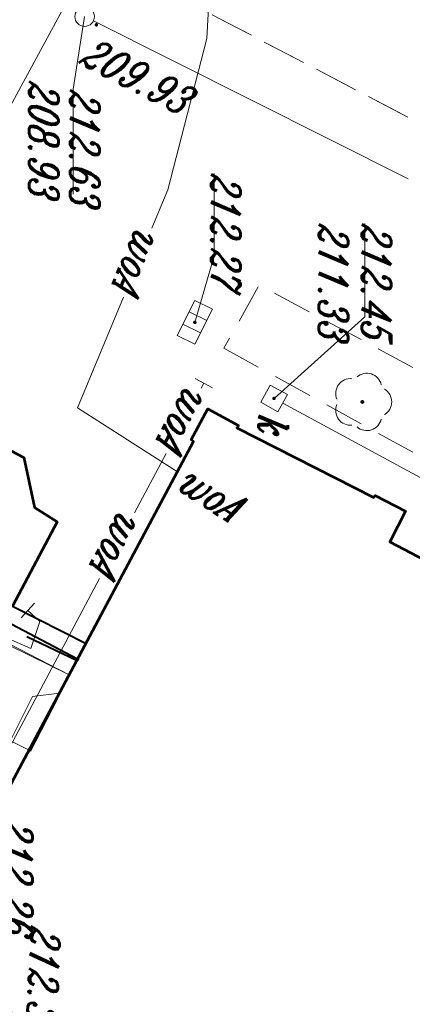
# Model space of a CAD drawing. Header units: millimetres. Extents: x -9598 to -9388, y -264557 to -264347.
# Tile 42 of 44: x -9430 to -9420, y -264402 to -264377. Entities that reach past the tile are written whole.
import ezdxf
from ezdxf.enums import TextEntityAlignment as Align

# ---------------------------------------------------------------- set-up
doc = ezdxf.new("R2010")
doc.units = ezdxf.units.MM
for name, pattern in [('Rakowicka 531_1 wstępna wersja$0$KTCR02-500', [1.5, 1, -0.5]), ('Rakowicka 531_1 wstępna wersja$0$PRZER2-1', [1.5, 1, -0.5]), ('Rakowicka 531_1 wstępna wersja$0$PTTU04-500', [1.5, 1, -0.5])]:
    doc.linetypes.add(name, pattern=pattern)
doc.layers.add('-- RAMKA', color=11, linetype='Continuous')
for name, color, linetype, lineweight in [('Rakowicka 531_1 wstępna wersja$0$EGBB01', 250, 'Continuous', 0), ('Rakowicka 531_1 wstępna wersja$0$EGBD03', 250, 'Continuous', 0), ('Rakowicka 531_1 wstępna wersja$0$EGBO02', 250, 'Continuous', 0), ('Rakowicka 531_1 wstępna wersja$0$EPGPO_216', 7, 'Continuous', 0), ('Rakowicka 531_1 wstępna wersja$0$GSSKOG', 250, 'Continuous', 13), ('Rakowicka 531_1 wstępna wersja$0$KTCR02', 250, 'Continuous', 0), ('Rakowicka 531_1 wstępna wersja$0$KTOK05_02', 250, 'Continuous', 0), ('Rakowicka 531_1 wstępna wersja$0$OBOP02_01', 250, 'Continuous', 0), ('Rakowicka 531_1 wstępna wersja$0$PTTU04', 250, 'Continuous', 0), ('Rakowicka 531_1 wstępna wersja$0$SUPE_01', 250, 'Continuous', 0), ('Rakowicka 531_1 wstępna wersja$0$SUPG_01', 250, 'Continuous', 0), ('Rakowicka 531_1 wstępna wersja$0$SUPK_01', 250, 'Continuous', 0), ('Rakowicka 531_1 wstępna wersja$0$SUPW_01', 250, 'Continuous', 0), ('Rakowicka 531_1 wstępna wersja$0$SUUS05', 250, 'Continuous', 0), ('Rakowicka 531_1 wstępna wersja$0$SUUS15_05_K', 250, 'Continuous', 0), ('Rakowicka 531_1 wstępna wersja$0$SUUS15_5a_K', 250, 'Continuous', 0), ('Rakowicka 531_1 wstępna wersja$0$SUUS15_7b_T', 250, 'Continuous', 0), ('Rakowicka 531_1 wstępna wersja$0$SUUS25_W', 250, 'Continuous', 0), ('Rakowicka 531_1 wstępna wersja$0$SUXX_01_E', 250, 'Continuous', 0), ('Rakowicka 531_1 wstępna wersja$0$SUXX_01_W', 250, 'Continuous', 0), ('Rakowicka 531_1 wstępna wersja$0$Warstwa 2', 250, 'Continuous', 0), ('Rakowicka 531_1 wstępna wersja$0$Warstwa 5', 250, 'Continuous', 0)]:
    doc.layers.add(name, color=color, linetype=linetype, lineweight=lineweight)
for name, color, linetype, lineweight, true_color in [('Rakowicka 531_1 wstępna wersja$0$GEPPGO', 7, 'Continuous', 13, 0x008000), ('Rakowicka 531_1 wstępna wersja$0$GSSCWO', 7, 'Continuous', 13, 0x0a0909), ('Rakowicka 531_1 wstępna wersja$0$GUPEZC', 7, 'Continuous', 13, 0x0a0909), ('Rakowicka 531_1 wstępna wersja$0$GUPKSH', 7, 'Continuous', 0, 0x803300)]:
    doc.layers.add(name, color=color, linetype=linetype, lineweight=lineweight, true_color=true_color)
doc.styles.add('Rakowicka 531_1 wstępna wersja$0$Style-ITALIC_1250 I 0.20944', font='ITALIC_1250.shx', dxfattribs={"oblique": 12})

# ---------------------------------------------------------------- blocks, each defined once
blk = doc.blocks.new('Rakowicka 531_1 wstępna wersja$0$GEPPGO1_2')
at = {"layer": 'Rakowicka 531_1 wstępna wersja$0$GEPPGO', "linetype": 'Continuous', "lineweight": 13, "true_color": 0x008000}
blk.add_hatch(color=96, dxfattribs=at).paths.add_polyline_path([(0, -0.45), (-0.13906, -0.42798), (-0.2645, -0.36406), (-0.36406, -0.2645), (-0.42798, -0.13906), (-0.45, 0), (-0.42798, 0.13906), (-0.36406, 0.2645), (-0.2645, 0.36406), (-0.13906, 0.42798), (0, 0.45), (0.13906, 0.42798), (0.2645, 0.36406), (0.36406, 0.2645), (0.42798, 0.13906), (0.45, 0), (0.42798, -0.13906), (0.36406, -0.2645), (0.2645, -0.36406), (0.13906, -0.42798)])
blk = doc.blocks.new('Rakowicka 531_1 wstępna wersja$0$GUPKSH1')
at = {"layer": 'Rakowicka 531_1 wstępna wersja$0$GUPKSH', "linetype": 'Continuous', "lineweight": 13}
blk.add_hatch(color=36, dxfattribs=at).paths.add_polyline_path([(0, -0.45), (-0.11647, -0.43467), (-0.225, -0.38971), (-0.3182, -0.3182), (-0.38971, -0.225), (-0.43467, -0.11647), (-0.45, 0), (-0.43467, 0.11647), (-0.38971, 0.225), (-0.3182, 0.3182), (-0.225, 0.38971), (-0.11647, 0.43467), (0, 0.45), (0.11647, 0.43467), (0.225, 0.38971), (0.3182, 0.3182), (0.38971, 0.225), (0.43467, 0.11647), (0.45, 0), (0.43467, -0.11647), (0.38971, -0.225), (0.3182, -0.3182), (0.225, -0.38971), (0.11647, -0.43467)])
blk = doc.blocks.new('Rakowicka 531_1 wstępna wersja$0$OBOP02_01')
at = {"layer": 'Rakowicka 531_1 wstępna wersja$0$OBOP02_01', "linetype": 'Continuous', "lineweight": 13}
h = blk.add_hatch(color=96, dxfattribs=at)
edge = h.paths.add_edge_path()
edge.add_arc((0, 0), 0.05, 0, 360)
at = {"layer": 'Rakowicka 531_1 wstępna wersja$0$OBOP02_01', "color": 96, "linetype": 'Continuous', "lineweight": 13}
for centre, start, end in [((0, 0.375), 30.1471, 149.8529), ((-0.357, 0.116), 102.1471, 221.8529), ((0.357, 0.116), 318.1471, 77.8529), ((-0.22, -0.303), 174.1472, 293.8529), ((0.22, -0.303), 246.1471, 5.8529)]:
    blk.add_arc(centre, 0.375, start, end, dxfattribs=at)
blk = doc.blocks.new('Rakowicka 531_1 wstępna wersja$0$GUPEZC1')
at = {"layer": 'Rakowicka 531_1 wstępna wersja$0$GUPEZC', "color": 1, "linetype": 'Continuous', "lineweight": 13, "flags": 128}
blk.add_lwpolyline([(0, 2.5), (0, -2.5)], dxfattribs=at)
blk = doc.blocks.new('Rakowicka 531_1 wstępna wersja$0$SUXX_01')
at = {"layer": 'Rakowicka 531_1 wstępna wersja$0$SUXX_01_W', "color": 5, "linetype": 'Continuous', "lineweight": 13}
blk.add_line((0, -0.25), (0, 0.25), dxfattribs=at)
blk = doc.blocks.new('Rakowicka 531_1 wstępna wersja$0$SUUS15_05_K')
at = {"layer": 'Rakowicka 531_1 wstępna wersja$0$SUUS15_05_K', "color": 36, "linetype": 'Continuous', "lineweight": 13}
blk.add_circle((0, 0), 0.25, dxfattribs=at)
blk = doc.blocks.new('Rakowicka 531_1 wstępna wersja$0$SUUS05')
at = {"layer": 'Rakowicka 531_1 wstępna wersja$0$SUUS05', "color": 250, "linetype": 'Continuous', "lineweight": 13}
for p, q in [((-0.175, -0.25), (-0.175, 0.25)), ((0.175, 0.25), (0.175, -0.25))]:
    blk.add_line(p, q, dxfattribs=at)
at = {"layer": 'Rakowicka 531_1 wstępna wersja$0$SUUS05', "color": 250, "linetype": 'Continuous', "lineweight": 13, "flags": 128}
blk.add_lwpolyline([(-0.5, -0.25), (0.5, -0.25), (0.5, 0.25), (-0.5, 0.25), (-0.5, -0.25)], close=True, dxfattribs=at)
blk = doc.blocks.new('Rakowicka 531_1 wstępna wersja$0$SUUS15_5a_K')
at = {"layer": 'Rakowicka 531_1 wstępna wersja$0$SUUS15_5a_K', "color": 36, "linetype": 'Continuous', "lineweight": 13, "flags": 128}
blk.add_lwpolyline([(-0.25, 0.25), (0.25, 0.25), (0.25, -0.25), (-0.25, -0.25), (-0.25, 0.25)], close=True, dxfattribs=at)
blk = doc.blocks.new('Rakowicka 531_1 wstępna wersja$0$SUUS15_7b_T')
at = {"layer": 'Rakowicka 531_1 wstępna wersja$0$SUUS15_7b_T', "color": 30, "linetype": 'Continuous', "lineweight": 13, "flags": 128}
blk.add_lwpolyline([(-0.5, 0.25), (0.5, 0.25), (0.5, -0.25), (-0.5, -0.25), (-0.5, 0.25)], close=True, dxfattribs=at)
blk = doc.blocks.new('Rakowicka 531_1 wstępna wersja')
at = {"layer": 'Rakowicka 531_1 wstępna wersja$0$EGBB01', "color": 250, "linetype": 'Continuous', "lineweight": 53, "flags": 128}
blk.add_lwpolyline([(7425296.9, 5549108.89), (7425294.19, 5549103.78), (7425280.91, 5549110.86), (7425280.87, 5549110.8), (7425280.08, 5549111.22), (7425280.08, 5549111.22), (7425280.5, 5549112), (7425280.56, 5549111.96), (7425282.34, 5549115.45), (7425282.29, 5549115.49), (7425282.69, 5549116.26), (7425283.47, 5549115.86), (7425289.52, 5549127.41), (7425288.75, 5549127.82), (7425289.15, 5549128.57), (7425289.23, 5549128.56), (7425291.04, 5549132.02), (7425290.98, 5549132.06), (7425291.39, 5549132.84), (7425292.15, 5549132.46), (7425292.14, 5549132.4), (7425304.7, 5549125.97)], dxfattribs=at)
blk.add_lwpolyline([(7425279.03, 5549102.17), (7425281.32, 5549106.53), (7425282.59, 5549106.8), (7425282.96, 5549107.38), (7425285.11, 5549106.24), (7425282.52, 5549100.44), (7425281.72, 5549100.86), (7425279.03, 5549102.17)], close=True, dxfattribs=at)
at = {"layer": 'Rakowicka 531_1 wstępna wersja$0$EGBD03', "color": 96, "linetype": 'Continuous', "lineweight": 13, "flags": 128}
blk.add_lwpolyline([(7425309.344, 5549134.875), (7425304.7, 5549125.97), (7425305.61, 5549125.48), (7425302.92, 5549120.41), (7425296.9, 5549108.89), (7425294.19, 5549103.78), (7425286.46, 5549107.9), (7425285.01, 5549105.14), (7425285.18, 5549105.05), (7425285.34, 5549104.79), (7425275.7, 5549085.21), (7425275.53, 5549084.94), (7425273.99, 5549082.32), (7425270.33, 5549075.181)], dxfattribs=at)
blk.add_lwpolyline([(7425282.33, 5549080.89), (7425275.7, 5549085.21), (7425285.34, 5549104.79), (7425285.18, 5549105.05), (7425285.01, 5549105.14), (7425286.46, 5549107.9), (7425294.19, 5549103.78), (7425282.33, 5549080.89)], close=True, dxfattribs=at)
at = {"layer": 'Rakowicka 531_1 wstępna wersja$0$EGBO02', "color": 96, "linetype": 'Continuous', "lineweight": 40}
blk.add_line((7425289.094, 5549106.496), (7425287.77, 5549107.202), dxfattribs=at)
at = {"layer": 'Rakowicka 531_1 wstępna wersja$0$EGBO02', "color": 96, "linetype": 'Continuous', "lineweight": 40, "flags": 128}
blk.add_lwpolyline([(7425286.888, 5549107.672), (7425286.46, 5549107.9), (7425285.988, 5549107.001)], dxfattribs=at)
at = {"layer": 'Rakowicka 531_1 wstępna wersja$0$EPGPO_216', "color": 8, "linetype": 'Continuous', "lineweight": 40}
blk.add_line((7425287.471, 5549107.368), (7425288.807, 5549106.685), dxfattribs=at)
at = {"layer": 'Rakowicka 531_1 wstępna wersja$0$EPGPO_216', "color": 8, "linetype": 'Continuous', "lineweight": 40, "flags": 128}
blk.add_lwpolyline([(7425285.887, 5549106.609), (7425286.49, 5549107.87), (7425286.581, 5549107.823)], dxfattribs=at)
at = {"layer": 'Rakowicka 531_1 wstępna wersja$0$GSSCWO', "color": 18, "linetype": 'Rakowicka 531_1 wstępna wersja$0$PRZER2-1', "lineweight": 13, "true_color": 0x0a0909}
blk.add_lwpolyline([(7425275.192, 5549127.989), (7425276.76, 5549126.95), (7425277.22, 5549126.41), (7425277.44, 5549125.51), (7425269.95, 5549111.19), (7425269.59, 5549110.69), (7425269.03, 5549110.29), (7425268.32, 5549110.13), (7425267.1, 5549110.45), (7425266.387, 5549110.815)], dxfattribs=at)
at = {"layer": 'Rakowicka 531_1 wstępna wersja$0$GSSKOG', "color": 250, "linetype": 'Continuous', "lineweight": 13, "flags": 128}
blk.add_lwpolyline([(7425286.058, 5549108.116), (7425286.46, 5549107.901)], dxfattribs=at)
at = {"layer": 'Rakowicka 531_1 wstępna wersja$0$KTCR02', "color": 250, "linetype": 'Rakowicka 531_1 wstępna wersja$0$KTCR02-500', "lineweight": 13, "flags": 128}
for points in [[(7425287.926, 5549145.56), (7425278.92, 5549128.35), (7425277.44, 5549125.51), (7425269.95, 5549111.19)], [(7425309.237, 5549134.928), (7425304.7, 5549125.97), (7425305.6, 5549125.48), (7425302.92, 5549120.41), (7425302.17, 5549120.78), (7425296.15, 5549109.28), (7425296.9, 5549108.89), (7425294.19, 5549103.78), (7425286.46, 5549107.9), (7425285.01, 5549105.14), (7425285.18, 5549105.05), (7425285.34, 5549104.79), (7425280.99, 5549096.5), (7425281.26, 5549096.36), (7425280.9, 5549095.66), (7425280.99, 5549095.55), (7425281.86, 5549095.48), (7425282.55, 5549095.62), (7425283.17, 5549096.09), (7425283.62, 5549096.76), (7425285.71, 5549100.16), (7425286.69, 5549101.13), (7425287.71, 5549101.84), (7425288.44, 5549102.22), (7425289.64, 5549102.7), (7425290.46, 5549102.83), (7425291.37, 5549102.74), (7425292.23, 5549102.64), (7425293.08, 5549102.42), (7425293.72, 5549102.34), (7425294.44, 5549102.55), (7425295.19, 5549103.24), (7425311.018, 5549134.04)], [(7425275.448, 5549086.184), (7425276.78, 5549088.75), (7425276.23, 5549089.02), (7425276.64, 5549089.84), (7425277.19, 5549089.56), (7425278.66, 5549092.39), (7425278.07, 5549092.72), (7425278.43, 5549093.39), (7425279.01, 5549093.07), (7425280.49, 5549095.93), (7425279.87, 5549096.34), (7425280.32, 5549097.07), (7425280.69, 5549096.88), (7425281.18, 5549097.84), (7425282.52, 5549100.44), (7425281.72, 5549100.86), (7425280.35, 5549098.25), (7425277.67, 5549099.54), (7425279.03, 5549102.17), (7425281.32, 5549106.53), (7425282.59, 5549106.8), (7425282.96, 5549107.38), (7425285.11, 5549106.24), (7425286.058, 5549108.116), (7425280.91, 5549110.86), (7425280.87, 5549110.8), (7425280.08, 5549111.22), (7425280.5, 5549112), (7425280.56, 5549111.96), (7425282.34, 5549115.45), (7425282.29, 5549115.49), (7425282.69, 5549116.26), (7425283.47, 5549115.86), (7425285.79, 5549120.29), (7425284.57, 5549120.93), (7425287.38, 5549126.38), (7425287.56, 5549126.28), (7425287.38, 5549125.94), (7425288.457, 5549125.381), (7425289.52, 5549127.41), (7425288.75, 5549127.82), (7425289.15, 5549128.57), (7425289.23, 5549128.56), (7425291.04, 5549132.02), (7425290.98, 5549132.06), (7425289.83, 5549132.21)]]:
    blk.add_lwpolyline(points, dxfattribs=at)
blk.add_lwpolyline([(7425278.53, 5549111.63), (7425285.28, 5549123.88), (7425286.706, 5549126.519), (7425284.946, 5549127.469), (7425276.916, 5549112.534), (7425278.53, 5549111.63)], close=True, dxfattribs=at)
at = {"layer": 'Rakowicka 531_1 wstępna wersja$0$KTOK05_02', "color": 250, "linetype": 'Continuous', "lineweight": 40, "flags": 128}
for points in [[(7425279.87, 5549096.34), (7425280.32, 5549097.07), (7425280.69, 5549096.88), (7425281.18, 5549097.84), (7425282.52, 5549100.44), (7425285.11, 5549106.24), (7425286.058, 5549108.116)], [(7425286.46, 5549107.901), (7425285.01, 5549105.14), (7425285.18, 5549105.05), (7425285.34, 5549104.79), (7425280.99, 5549096.5), (7425281.26, 5549096.36), (7425280.9, 5549095.66)]]:
    blk.add_lwpolyline(points, dxfattribs=at)
at = {"layer": 'Rakowicka 531_1 wstępna wersja$0$PTTU04', "color": 250, "linetype": 'Rakowicka 531_1 wstępna wersja$0$PTTU04-500', "lineweight": 13, "flags": 128}
blk.add_lwpolyline([(7425278.53, 5549111.63), (7425285.28, 5549123.88), (7425286.706, 5549126.519), (7425284.946, 5549127.469), (7425276.916, 5549112.534), (7425278.53, 5549111.63)], close=True, dxfattribs=at)
at = {"layer": 'Rakowicka 531_1 wstępna wersja$0$SUPE_01', "color": 1, "linetype": 'Continuous', "lineweight": 13, "flags": 128}
for points in [[(7425265.824, 5549109.716), (7425273.68, 5549105.457)], [(7425286.86, 5549107.69), (7425286.07, 5549106.16), (7425287.794, 5549105.307)], [(7425286.496, 5549106.01), (7425286.12, 5549106.18), (7425286.86, 5549107.69)], [(7425288.638, 5549106.138), (7425287.41, 5549106.75), (7425287.33, 5549107.437)], [(7425286.385, 5549103.945), (7425286.43, 5549104.03), (7425285.83, 5549104.99), (7425285.56, 5549105.27), (7425286.19, 5549106.71), (7425285.5, 5549106.94), (7425285.22, 5549106.63)]]:
    blk.add_lwpolyline(points, dxfattribs=at)
at = {"layer": 'Rakowicka 531_1 wstępna wersja$0$SUPG_01', "color": 52, "linetype": 'Continuous', "lineweight": 13, "flags": 128}
blk.add_lwpolyline([(7425289.596, 5549105.136), (7425288.33, 5549105.77), (7425288.782, 5549106.663)], dxfattribs=at)
at = {"layer": 'Rakowicka 531_1 wstępna wersja$0$SUPK_01', "color": 36, "linetype": 'Continuous', "lineweight": 13, "flags": 128}
for points in [[(7425282.501, 5549117.873), (7425279.929, 5549113.13)], [(7425274.206, 5549116.325), (7425270.182, 5549108.303)]]:
    blk.add_lwpolyline(points, dxfattribs=at)
at = {"layer": 'Rakowicka 531_1 wstępna wersja$0$SUPW_01', "color": 5, "linetype": 'Continuous', "lineweight": 13, "flags": 128}
for points in [[(7425275.471, 5549109.794), (7425274.49, 5549110.2), (7425270.63, 5549111.2), (7425266.692, 5549111.409)], [(7425279.546, 5549111.053), (7425279.42, 5549111.12)], [(7425281.68, 5549110.45), (7425280.05, 5549107.9), (7425277.223, 5549109.069)], [(7425282.732, 5549109.355), (7425281.219, 5549110.161)], [(7425292.74, 5549104.02), (7425284.405, 5549108.463)]]:
    blk.add_lwpolyline(points, dxfattribs=at)
at = {"layer": 'Rakowicka 531_1 wstępna wersja$0$SUUS15_05_K', "color": 36, "linetype": 'Continuous', "lineweight": 13, "flags": 128}
for points in [[(7425279.81, 5549112.91), (7425277.73, 5549115.225), (7425275.344, 5549115.225)], [(7425277.87, 5549110.89), (7425276.173, 5549111.383), (7425274.069, 5549111.383)], [(7425270.07, 5549108.08), (7425271.925, 5549107.787), (7425274.601, 5549107.787)]]:
    blk.add_lwpolyline(points, dxfattribs=at)
at = {"layer": 'Rakowicka 531_1 wstępna wersja$0$OBOP02_01', "color": 96, "linetype": 'Continuous', "lineweight": 13}
blk.add_blockref('Rakowicka 531_1 wstępna wersja$0$OBOP02_01', (7425279.9, 5549115.16), dxfattribs=at)
at = {"layer": 'Rakowicka 531_1 wstępna wersja$0$SUUS05', "color": 250, "linetype": 'Continuous', "lineweight": 13, "rotation": 333.1778198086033}
blk.add_blockref('Rakowicka 531_1 wstępna wersja$0$SUUS05', (7425277.87, 5549110.89), dxfattribs=at)
at = {"layer": 'Rakowicka 531_1 wstępna wersja$0$SUUS15_05_K', "color": 36, "linetype": 'Continuous', "lineweight": 13, "xscale": 0.1, "yscale": 0.1, "zscale": 0.1}
for p in [(7425279.81, 5549112.91), (7425277.87, 5549110.89), (7425270.28, 5549108.38)]:
    blk.add_blockref('Rakowicka 531_1 wstępna wersja$0$GUPKSH1', p, dxfattribs=at)
at = {"layer": 'Rakowicka 531_1 wstępna wersja$0$SUUS15_05_K', "color": 36, "linetype": 'Continuous', "lineweight": 13}
blk.add_blockref('Rakowicka 531_1 wstępna wersja$0$SUUS15_05_K', (7425270.07, 5549108.08), dxfattribs=at)
at = {"layer": 'Rakowicka 531_1 wstępna wersja$0$SUUS15_5a_K', "color": 36, "linetype": 'Continuous', "lineweight": 13, "rotation": 331.3893211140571}
blk.add_blockref('Rakowicka 531_1 wstępna wersja$0$SUUS15_5a_K', (7425279.81, 5549112.91), dxfattribs=at)
at = {"layer": 'Rakowicka 531_1 wstępna wersja$0$SUUS15_7b_T', "color": 30, "linetype": 'Continuous', "lineweight": 13, "rotation": 53.12990051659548}
blk.add_blockref('Rakowicka 531_1 wstępna wersja$0$SUUS15_7b_T', (7425295.66, 5549105.96), dxfattribs=at)
at = {"layer": 'Rakowicka 531_1 wstępna wersja$0$SUXX_01_E', "color": 1, "linetype": 'Continuous', "lineweight": 13, "xscale": 0.09999999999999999, "yscale": 0.09999999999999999, "zscale": 0.09999999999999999, "rotation": 47.41928863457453}
blk.add_blockref('Rakowicka 531_1 wstępna wersja$0$GUPEZC1', (7425285.22, 5549106.63), dxfattribs=at)
at = {"layer": 'Rakowicka 531_1 wstępna wersja$0$SUXX_01_W', "color": 5, "linetype": 'Continuous', "lineweight": 13, "rotation": 331.9409103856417}
blk.add_blockref('Rakowicka 531_1 wstępna wersja$0$SUXX_01', (7425279.42, 5549111.12), dxfattribs=at)
at = {"layer": 'Rakowicka 531_1 wstępna wersja$0$Warstwa 2', "color": 96, "linetype": 'Continuous', "lineweight": 13, "true_color": 0x008000, "xscale": 0.1, "yscale": 0.1, "zscale": 0.1}
blk.add_blockref('Rakowicka 531_1 wstępna wersja$0$GEPPGO1_2', (7425286.46, 5549107.9), dxfattribs=at)
at = {"layer": 'Rakowicka 531_1 wstępna wersja$0$SUPW_01', "color": 5, "linetype": 'Continuous', "lineweight": 13, "style": 'Rakowicka 531_1 wstępna wersja$0$Style-ITALIC_1250 I 0.20944', "oblique": 12, "width": 0.8}
for rotation, p in [(57.4126, (7425282.235, 5549111.31)), (331.9409, (7425280.382, 5549110.607)), (337.5266, (7425276.347, 5549109.432)), (331.9409, (7425283.568, 5549108.909))]:
    blk.add_text('woA', height=0.75, rotation=rotation, dxfattribs=at).set_placement(p, align=Align.MIDDLE_CENTER)
at = {"layer": 'Rakowicka 531_1 wstępna wersja$0$SUUS15_05_K', "color": 36, "linetype": 'Continuous', "lineweight": 13, "char_height": 0.75, "attachment_point": 7, "line_spacing_factor": 0.6, "style": 'Rakowicka 531_1 wstępna wersja$0$Style-ITALIC_1250 I 0.20944'}
for s, insert, rotation in [('\\H1x;\\W0.8;212.45', (7425275.344, 5549115.147), 359.9998), ('\\H1x;\\W0.8;211.33', (7425275.344, 5549114.052), 359.9998), ('\\H1x;\\W0.8;k', (7425280.205, 5549112.51), 359.9998), ('\\H1x;\\W0.8;212.27', (7425274.069, 5549111.305), 359.9998), ('\\H1x;\\W0.8;209.93', (7425271.234, 5549107.907), 62.7837), ('\\H1x;\\W0.8;212.63', (7425271.925, 5549107.709), 359.9998), ('\\H1x;\\W0.8;208.93', (7425271.703, 5549106.663), 359.9998)]:
    blk.add_mtext(s, dxfattribs=dict(at, insert=insert, rotation=rotation))
at = {"layer": 'Rakowicka 531_1 wstępna wersja$0$SUUS25_W', "color": 5, "linetype": 'Continuous', "lineweight": 13, "insert": (7425290.529, 5549106.001), "char_height": 0.75, "attachment_point": 7, "rotation": 359.9998, "line_spacing_factor": 0.6, "style": 'Rakowicka 531_1 wstępna wersja$0$Style-ITALIC_1250 I 0.20944'}
blk.add_mtext('\\H1x;\\W0.8;212.26', dxfattribs=at)
at = {"layer": 'Rakowicka 531_1 wstępna wersja$0$Warstwa 5', "color": 250, "linetype": 'Continuous', "lineweight": 13, "insert": (7425293.244, 5549106.71), "char_height": 0.75, "attachment_point": 7, "rotation": 357.8084, "line_spacing_factor": 0.6, "style": 'Rakowicka 531_1 wstępna wersja$0$Style-ITALIC_1250 I 0.20944'}
blk.add_mtext('\\H1x;\\W0.8;212.37', dxfattribs=at)

msp = doc.modelspace()

# ---------------------------------------------------------------- block references
at = {"layer": '-- RAMKA', "rotation": 270}
msp.add_blockref('Rakowicka 531_1 wstępna wersja', (-5558536.267, 7160892.827), dxfattribs=at)

doc.saveas('drawing.dxf')
